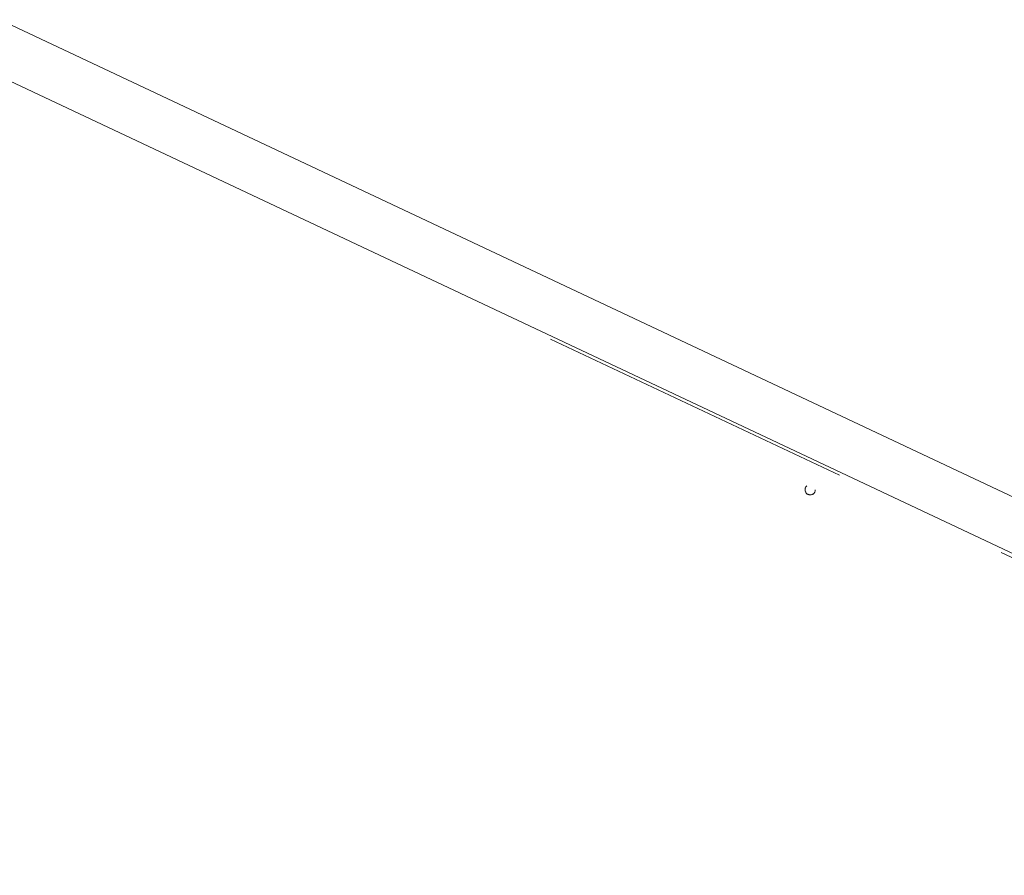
# Model space of a CAD drawing. Header units: metres. Extents: x 136266 to 136452, y 453403 to 453560.
# Tile 54 of 133: x 136381.25 to 136386.05, y 453462.54 to 453466.72. Entities that reach past the tile are written whole.
import ezdxf

# ---------------------------------------------------------------- set-up
doc = ezdxf.new("R2010")
doc.units = ezdxf.units.M
doc.linetypes.add('GS streep 0_75mm', pattern=[1.5000000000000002, 0.7500000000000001, -0.7500000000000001])
doc.layers.add('A-DETL-BEBOUWING', color=253, linetype='Continuous', lineweight=9)
doc.layers.add('P-SANR-FIXT-1', color=6, linetype='GS streep 0_75mm', lineweight=5)

# ---------------------------------------------------------------- blocks, each defined once
blk = doc.blocks.new('859-DO-0010 29-09-2022')
at = {"layer": 'A-DETL-BEBOUWING'}
for p, q in [((120282.0000000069, 49385.17044149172), (111009.9790641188, 49385.17044149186)), ((111009.9790641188, 49135.17044149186), (120282.0000000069, 49135.17044149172)), ((114107.0000000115, 49120.17044148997), (115667.0000000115, 49120.17044148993)), ((117142.0000000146, 49115.17044148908), (116542.0000000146, 49115.17044148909))]:
    blk.add_line(p, q, dxfattribs=at)
at = {"layer": 'P-SANR-FIXT-1'}
blk.add_circle((115568.0000000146, 48995.17044148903), 25.00000000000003, dxfattribs=at)

msp = doc.modelspace()

# ---------------------------------------------------------------- block references
at = {"xscale": 0.001, "yscale": 0.001, "zscale": 0.001, "rotation": 334.7650131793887}
msp.add_blockref('859-DO-0010 29-09-2022', (136259.6791283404, 453469.3710543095), dxfattribs=at)

doc.saveas('drawing.dxf')
